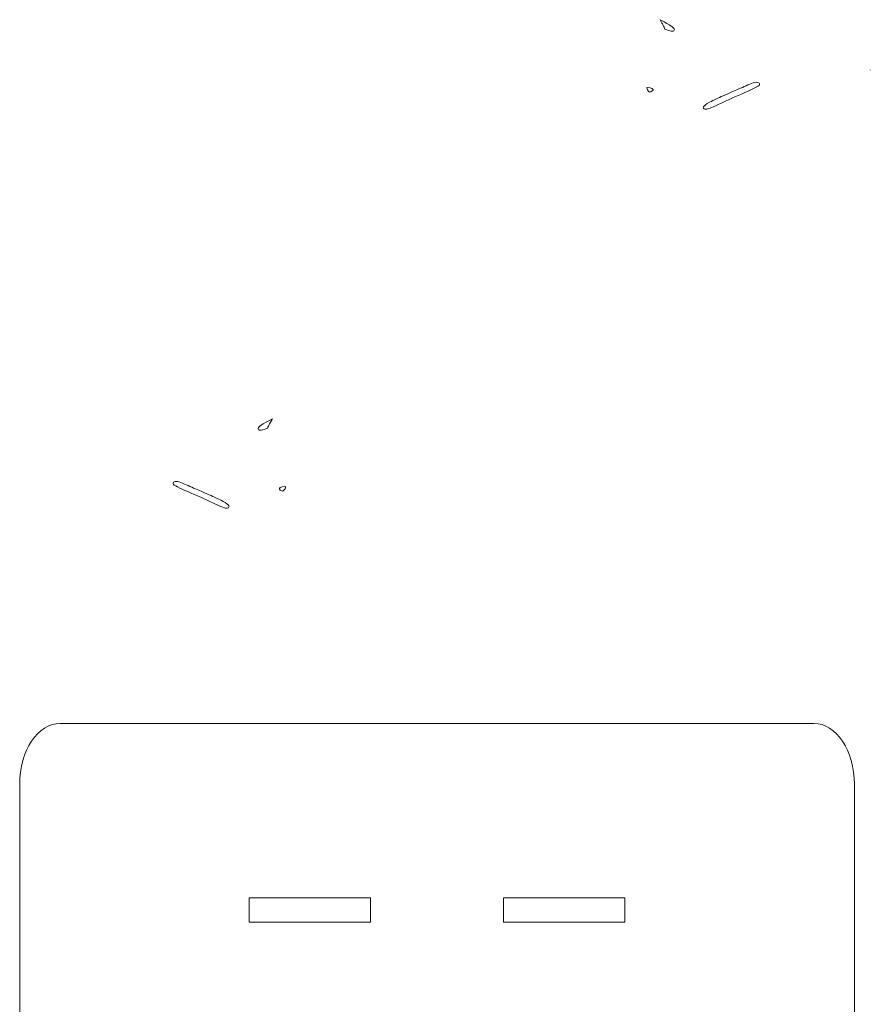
# Model space of a CAD drawing. Header units: millimetres. Extents: x -285 to 176, y -252 to 158.
# Tile 256 of 256: x 71 to 176, y 14 to 136. Entities that reach past the tile are written whole.
import ezdxf

# ---------------------------------------------------------------- set-up
doc = ezdxf.new("R2010")
doc.units = ezdxf.units.MM
doc.header["$MEASUREMENT"] = 0
doc.layers.add('Layer 1', color=7, linetype='Continuous')

msp = doc.modelspace()

# ---------------------------------------------------------------- linework, layer by layer
at = {"layer": 'Layer 1', "color": 3, "lineweight": 9}
for points, knots in [([(150.1862, 134.3746), (150.1862, 134.3746), (150.4331, 134.2758), (150.4331, 134.2758), (150.4331, 134.2758), (150.4331, 134.2758), (150.6488, 134.2034), (150.6488, 134.2034), (150.6488, 134.2034), (150.6488, 134.2034), (150.8378, 134.1529), (150.8378, 134.1529), (150.8378, 134.1529), (150.8378, 134.1529), (150.9994, 134.1246), (150.9994, 134.1246), (150.9994, 134.1246), (150.9994, 134.1246), (151.133, 134.1184), (151.133, 134.1184), (151.133, 134.1184), (151.133, 134.1184), (151.238, 134.1345), (151.238, 134.1345), (151.238, 134.1345), (151.238, 134.1345), (151.3138, 134.1731), (151.3138, 134.1731), (151.3138, 134.1731), (151.3138, 134.1731), (151.3597, 134.2343), (151.3597, 134.2343), (151.3597, 134.2343), (151.3597, 134.2343), (151.3751, 134.3182), (151.3751, 134.3182), (151.3751, 134.3182), (151.3751, 134.3182), (151.3616, 134.3868), (151.3616, 134.3868), (151.3616, 134.3868), (151.3616, 134.3868), (151.3176, 134.4627), (151.3176, 134.4627), (151.3176, 134.4627), (151.3176, 134.4627), (151.2382, 134.5491), (151.2382, 134.5491), (151.2382, 134.5491), (151.2382, 134.5491), (151.1185, 134.6493), (151.1185, 134.6493), (151.1185, 134.6493), (151.1185, 134.6493), (150.9534, 134.7665), (150.9534, 134.7665), (150.9534, 134.7665), (150.9534, 134.7665), (150.7381, 134.904), (150.7381, 134.904), (150.7381, 134.904), (150.7381, 134.904), (150.4676, 135.0651), (150.4676, 135.0651), (150.4676, 135.0651), (150.4676, 135.0651), (150.1368, 135.253), (150.1368, 135.253), (150.1368, 135.253), (150.1368, 135.253), (149.6111, 135.5352), (149.6111, 135.5352), (149.6111, 135.5352), (149.6111, 135.5352), (149.7029, 135.3483), (149.7029, 135.3483), (149.7029, 135.3483), (149.7649, 135.2339), (149.8296, 135.1209), (149.8969, 135.0096), (149.8969, 135.0096), (150.0047, 134.8449), (150.0934, 134.6686), (150.1615, 134.4839), (150.1615, 134.4839), (150.1615, 134.4839), (150.1862, 134.3746), (150.1862, 134.3746)], [0, 0, 0, 0, 0.04347826, 0.04347826, 0.04347826, 0.04347826, 0.08695652, 0.08695652, 0.08695652, 0.08695652, 0.13043478, 0.13043478, 0.13043478, 0.13043478, 0.17391304, 0.17391304, 0.17391304, 0.17391304, 0.2173913, 0.2173913, 0.2173913, 0.2173913, 0.26086957, 0.26086957, 0.26086957, 0.26086957, 0.30434783, 0.30434783, 0.30434783, 0.30434783, 0.34782609, 0.34782609, 0.34782609, 0.34782609, 0.39130435, 0.39130435, 0.39130435, 0.39130435, 0.43478261, 0.43478261, 0.43478261, 0.43478261, 0.47826087, 0.47826087, 0.47826087, 0.47826087, 0.52173913, 0.52173913, 0.52173913, 0.52173913, 0.56521739, 0.56521739, 0.56521739, 0.56521739, 0.60869565, 0.60869565, 0.60869565, 0.60869565, 0.65217391, 0.65217391, 0.65217391, 0.65217391, 0.69565217, 0.69565217, 0.69565217, 0.69565217, 0.73913043, 0.73913043, 0.73913043, 0.73913043, 0.7826087, 0.7826087, 0.7826087, 0.7826087, 0.82608696, 0.82608696, 0.82608696, 0.82608696, 0.86956522, 0.86956522, 0.86956522, 0.86956522, 0.91304348, 0.91304348, 0.91304348, 0.91304348, 1, 1, 1, 1]), ([(175.5543, 129.3158), (175.5543, 129.3158), (175.5543, 129.3334), (175.5543, 129.3334), (175.5543, 129.3334), (175.5543, 129.3334), (175.5579, 129.3228), (175.5579, 129.3228), (175.5579, 129.3228), (175.5579, 129.3228), (175.5543, 129.3158), (175.5543, 129.3158)], [0, 0, 0, 0, 0.25, 0.25, 0.25, 0.25, 0.5, 0.5, 0.5, 0.5, 1, 1, 1, 1]), ([(155.1885, 124.4792), (155.1885, 124.4792), (155.2656, 124.4791), (155.2656, 124.4791), (155.2656, 124.4791), (155.2656, 124.4791), (155.3943, 124.5063), (155.3943, 124.5063), (155.3943, 124.5063), (155.3943, 124.5063), (155.5677, 124.5584), (155.5677, 124.5584), (155.5677, 124.5584), (155.5677, 124.5584), (155.779, 124.6327), (155.779, 124.6327), (155.779, 124.6327), (155.779, 124.6327), (156.2874, 124.8384), (156.2874, 124.8384), (156.2874, 124.8384), (156.2874, 124.8384), (156.8642, 125.1036), (156.8642, 125.1036), (156.8642, 125.1036), (157.9167, 125.6093), (158.9825, 126.0869), (160.0604, 126.5359), (160.0604, 126.5359), (160.0604, 126.5359), (160.4157, 126.6885), (160.4157, 126.6885), (160.4157, 126.6885), (160.4157, 126.6885), (160.7491, 126.8396), (160.7491, 126.8396), (160.7491, 126.8396), (160.7491, 126.8396), (161.0532, 126.985), (161.0532, 126.985), (161.0532, 126.985), (161.0532, 126.985), (161.3207, 127.1211), (161.3207, 127.1211), (161.3207, 127.1211), (161.3207, 127.1211), (161.5442, 127.2437), (161.5442, 127.2437), (161.5442, 127.2437), (161.5442, 127.2437), (161.7163, 127.349), (161.7163, 127.349), (161.7163, 127.349), (161.7163, 127.349), (161.8298, 127.433), (161.8298, 127.433), (161.8298, 127.433), (161.8298, 127.433), (161.8771, 127.4919), (161.8771, 127.4919), (161.8771, 127.4919), (161.8771, 127.4919), (161.8801, 127.602), (161.8801, 127.602), (161.8801, 127.602), (161.8801, 127.602), (161.8328, 127.6903), (161.8328, 127.6903), (161.8328, 127.6903), (161.8328, 127.6903), (161.7428, 127.7554), (161.7428, 127.7554), (161.7428, 127.7554), (161.7428, 127.7554), (161.6175, 127.7957), (161.6175, 127.7957), (161.6175, 127.7957), (161.6175, 127.7957), (161.4642, 127.8098), (161.4642, 127.8098), (161.4642, 127.8098), (161.4642, 127.8098), (161.2904, 127.796), (161.2904, 127.796), (161.2904, 127.796), (161.2904, 127.796), (161.1034, 127.7529), (161.1034, 127.7529), (161.1034, 127.7529), (161.1034, 127.7529), (160.9106, 127.6789), (160.9106, 127.6789), (160.9106, 127.6789), (160.3116, 127.4085), (159.7095, 127.1451), (159.1043, 126.8887), (159.1043, 126.8887), (159.1043, 126.8887), (158.6959, 126.7117), (158.6959, 126.7117), (158.6959, 126.7117), (158.6959, 126.7117), (158.3249, 126.5507), (158.3249, 126.5507), (158.3249, 126.5507), (158.3249, 126.5507), (157.989, 126.4043), (157.989, 126.4043), (157.989, 126.4043), (157.989, 126.4043), (157.6856, 126.2716), (157.6856, 126.2716), (157.6856, 126.2716), (157.6856, 126.2716), (157.4124, 126.1515), (157.4124, 126.1515), (157.4124, 126.1515), (157.4124, 126.1515), (157.1671, 126.0427), (157.1671, 126.0427), (157.1671, 126.0427), (157.1671, 126.0427), (156.9471, 125.9443), (156.9471, 125.9443), (156.9471, 125.9443), (156.9471, 125.9443), (156.75, 125.855), (156.75, 125.855), (156.75, 125.855), (156.75, 125.855), (156.4152, 125.6998), (156.4152, 125.6998), (156.4152, 125.6998), (156.4152, 125.6998), (156.1432, 125.5681), (156.1432, 125.5681), (156.1432, 125.5681), (156.1432, 125.5681), (155.9148, 125.4511), (155.9148, 125.4511), (155.9148, 125.4511), (155.9148, 125.4511), (155.7106, 125.34), (155.7106, 125.34), (155.7106, 125.34), (155.7106, 125.34), (155.4432, 125.182), (155.4432, 125.182), (155.4432, 125.182), (155.4432, 125.182), (155.2337, 125.0388), (155.2337, 125.0388), (155.2337, 125.0388), (155.2337, 125.0388), (155.0819, 124.9101), (155.0819, 124.9101), (155.0819, 124.9101), (155.0819, 124.9101), (154.9879, 124.7958), (154.9879, 124.7958), (154.9879, 124.7958), (154.9879, 124.7958), (154.9516, 124.6958), (154.9516, 124.6958), (154.9516, 124.6958), (154.9516, 124.6958), (154.9729, 124.6097), (154.9729, 124.6097), (154.9729, 124.6097), (154.9729, 124.6097), (155.0519, 124.5376), (155.0519, 124.5376), (155.0519, 124.5376), (155.0519, 124.5376), (155.1885, 124.4792), (155.1885, 124.4792)], [0, 0, 0, 0, 0.02222222, 0.02222222, 0.02222222, 0.02222222, 0.04444444, 0.04444444, 0.04444444, 0.04444444, 0.06666667, 0.06666667, 0.06666667, 0.06666667, 0.08888889, 0.08888889, 0.08888889, 0.08888889, 0.11111111, 0.11111111, 0.11111111, 0.11111111, 0.13333333, 0.13333333, 0.13333333, 0.13333333, 0.15555556, 0.15555556, 0.15555556, 0.15555556, 0.17777778, 0.17777778, 0.17777778, 0.17777778, 0.2, 0.2, 0.2, 0.2, 0.22222222, 0.22222222, 0.22222222, 0.22222222, 0.24444444, 0.24444444, 0.24444444, 0.24444444, 0.26666667, 0.26666667, 0.26666667, 0.26666667, 0.28888889, 0.28888889, 0.28888889, 0.28888889, 0.31111111, 0.31111111, 0.31111111, 0.31111111, 0.33333333, 0.33333333, 0.33333333, 0.33333333, 0.35555556, 0.35555556, 0.35555556, 0.35555556, 0.37777778, 0.37777778, 0.37777778, 0.37777778, 0.4, 0.4, 0.4, 0.4, 0.42222222, 0.42222222, 0.42222222, 0.42222222, 0.44444444, 0.44444444, 0.44444444, 0.44444444, 0.46666667, 0.46666667, 0.46666667, 0.46666667, 0.48888889, 0.48888889, 0.48888889, 0.48888889, 0.51111111, 0.51111111, 0.51111111, 0.51111111, 0.53333333, 0.53333333, 0.53333333, 0.53333333, 0.55555556, 0.55555556, 0.55555556, 0.55555556, 0.57777778, 0.57777778, 0.57777778, 0.57777778, 0.6, 0.6, 0.6, 0.6, 0.62222222, 0.62222222, 0.62222222, 0.62222222, 0.64444444, 0.64444444, 0.64444444, 0.64444444, 0.66666667, 0.66666667, 0.66666667, 0.66666667, 0.68888889, 0.68888889, 0.68888889, 0.68888889, 0.71111111, 0.71111111, 0.71111111, 0.71111111, 0.73333333, 0.73333333, 0.73333333, 0.73333333, 0.75555556, 0.75555556, 0.75555556, 0.75555556, 0.77777778, 0.77777778, 0.77777778, 0.77777778, 0.8, 0.8, 0.8, 0.8, 0.82222222, 0.82222222, 0.82222222, 0.82222222, 0.84444444, 0.84444444, 0.84444444, 0.84444444, 0.86666667, 0.86666667, 0.86666667, 0.86666667, 0.88888889, 0.88888889, 0.88888889, 0.88888889, 0.91111111, 0.91111111, 0.91111111, 0.91111111, 0.93333333, 0.93333333, 0.93333333, 0.93333333, 0.95555556, 0.95555556, 0.95555556, 0.95555556, 1, 1, 1, 1]), ([(148.3341, 126.61), (148.3341, 126.61), (148.4822, 126.6523), (148.4822, 126.6523), (148.4822, 126.6523), (148.4822, 126.6523), (148.6544, 126.7379), (148.6544, 126.7379), (148.6544, 126.7379), (148.6544, 126.7379), (148.7433, 126.8344), (148.7433, 126.8344), (148.7433, 126.8344), (148.7433, 126.8344), (148.7422, 126.9396), (148.7422, 126.9396), (148.7422, 126.9396), (148.7422, 126.9396), (148.6445, 127.0509), (148.6445, 127.0509), (148.6445, 127.0509), (148.5733, 127.0965), (148.4923, 127.1243), (148.4081, 127.1321), (148.4081, 127.1321), (148.4081, 127.1321), (148.006, 127.1744), (148.006, 127.1744), (148.006, 127.1744), (148.006, 127.1744), (147.9989, 127.1427), (147.9989, 127.1427), (147.9989, 127.1427), (147.9989, 127.1427), (148.0068, 127.0083), (148.0068, 127.0083), (148.0068, 127.0083), (148.0068, 127.0083), (148.0567, 126.8803), (148.0567, 126.8803), (148.0567, 126.8803), (148.0567, 126.8803), (148.1483, 126.7582), (148.1483, 126.7582), (148.1483, 126.7582), (148.1483, 126.7582), (148.2812, 126.6417), (148.2812, 126.6417), (148.2812, 126.6417), (148.2812, 126.6417), (148.3341, 126.61), (148.3341, 126.61)], [0, 0, 0, 0, 0.07142857, 0.07142857, 0.07142857, 0.07142857, 0.14285714, 0.14285714, 0.14285714, 0.14285714, 0.21428571, 0.21428571, 0.21428571, 0.21428571, 0.28571429, 0.28571429, 0.28571429, 0.28571429, 0.35714286, 0.35714286, 0.35714286, 0.35714286, 0.42857143, 0.42857143, 0.42857143, 0.42857143, 0.5, 0.5, 0.5, 0.5, 0.57142857, 0.57142857, 0.57142857, 0.57142857, 0.64285714, 0.64285714, 0.64285714, 0.64285714, 0.71428571, 0.71428571, 0.71428571, 0.71428571, 0.78571429, 0.78571429, 0.78571429, 0.78571429, 0.85714286, 0.85714286, 0.85714286, 0.85714286, 1, 1, 1, 1]), ([(101.2029, 85.141), (101.2029, 85.141), (100.9595, 85.0422), (100.9595, 85.0422), (100.9595, 85.0422), (100.9595, 85.0422), (100.7438, 84.9698), (100.7438, 84.9698), (100.7438, 84.9698), (100.7438, 84.9698), (100.5549, 84.9193), (100.5549, 84.9193), (100.5549, 84.9193), (100.5549, 84.9193), (100.3933, 84.891), (100.3933, 84.891), (100.3933, 84.891), (100.3933, 84.891), (100.2597, 84.8848), (100.2597, 84.8848), (100.2597, 84.8848), (100.2597, 84.8848), (100.1547, 84.9009), (100.1547, 84.9009), (100.1547, 84.9009), (100.1547, 84.9009), (100.0789, 84.9395), (100.0789, 84.9395), (100.0789, 84.9395), (100.0789, 84.9395), (100.033, 85.0007), (100.033, 85.0007), (100.033, 85.0007), (100.033, 85.0007), (100.0176, 85.0846), (100.0176, 85.0846), (100.0176, 85.0846), (100.0176, 85.0846), (100.031, 85.1532), (100.031, 85.1532), (100.031, 85.1532), (100.031, 85.1532), (100.0746, 85.2291), (100.0746, 85.2291), (100.0746, 85.2291), (100.0746, 85.2291), (100.1536, 85.3155), (100.1536, 85.3155), (100.1536, 85.3155), (100.1536, 85.3155), (100.2729, 85.4157), (100.2729, 85.4157), (100.2729, 85.4157), (100.2729, 85.4157), (100.4377, 85.5329), (100.4377, 85.5329), (100.4377, 85.5329), (100.4377, 85.5329), (100.6531, 85.6704), (100.6531, 85.6704), (100.6531, 85.6704), (100.6531, 85.6704), (100.9241, 85.8315), (100.9241, 85.8315), (100.9241, 85.8315), (100.9241, 85.8315), (101.2558, 86.0194), (101.2558, 86.0194), (101.2558, 86.0194), (101.2558, 86.0194), (101.7815, 86.3016), (101.7815, 86.3016), (101.7815, 86.3016), (101.7815, 86.3016), (101.6898, 86.1146), (101.6898, 86.1146), (101.6898, 86.1146), (101.6898, 86.1146), (101.4957, 85.776), (101.4957, 85.776), (101.4957, 85.776), (101.3886, 85.6104), (101.2988, 85.4343), (101.2276, 85.2503), (101.2276, 85.2503), (101.2276, 85.2503), (101.2029, 85.141), (101.2029, 85.141)], [0, 0, 0, 0, 0.04347826, 0.04347826, 0.04347826, 0.04347826, 0.08695652, 0.08695652, 0.08695652, 0.08695652, 0.13043478, 0.13043478, 0.13043478, 0.13043478, 0.17391304, 0.17391304, 0.17391304, 0.17391304, 0.2173913, 0.2173913, 0.2173913, 0.2173913, 0.26086957, 0.26086957, 0.26086957, 0.26086957, 0.30434783, 0.30434783, 0.30434783, 0.30434783, 0.34782609, 0.34782609, 0.34782609, 0.34782609, 0.39130435, 0.39130435, 0.39130435, 0.39130435, 0.43478261, 0.43478261, 0.43478261, 0.43478261, 0.47826087, 0.47826087, 0.47826087, 0.47826087, 0.52173913, 0.52173913, 0.52173913, 0.52173913, 0.56521739, 0.56521739, 0.56521739, 0.56521739, 0.60869565, 0.60869565, 0.60869565, 0.60869565, 0.65217391, 0.65217391, 0.65217391, 0.65217391, 0.69565217, 0.69565217, 0.69565217, 0.69565217, 0.73913043, 0.73913043, 0.73913043, 0.73913043, 0.7826087, 0.7826087, 0.7826087, 0.7826087, 0.82608696, 0.82608696, 0.82608696, 0.82608696, 0.86956522, 0.86956522, 0.86956522, 0.86956522, 0.91304348, 0.91304348, 0.91304348, 0.91304348, 1, 1, 1, 1]), ([(96.2041, 75.2455), (96.2041, 75.2455), (96.1261, 75.2455), (96.1261, 75.2455), (96.1261, 75.2455), (96.1261, 75.2455), (95.9969, 75.2726), (95.9969, 75.2726), (95.9969, 75.2726), (95.9969, 75.2726), (95.8234, 75.3245), (95.8234, 75.3245), (95.8234, 75.3245), (95.8234, 75.3245), (95.6124, 75.3986), (95.6124, 75.3986), (95.6124, 75.3986), (95.6124, 75.3986), (95.1048, 75.6033), (95.1048, 75.6033), (95.1048, 75.6033), (95.1048, 75.6033), (94.5284, 75.8665), (94.5284, 75.8665), (94.5284, 75.8665), (93.4765, 76.3746), (92.4107, 76.8533), (91.3322, 77.3022), (91.3322, 77.3022), (91.3322, 77.3022), (90.9768, 77.4549), (90.9768, 77.4549), (90.9768, 77.4549), (90.9768, 77.4549), (90.6431, 77.6059), (90.6431, 77.6059), (90.6431, 77.6059), (90.6431, 77.6059), (90.3385, 77.7514), (90.3385, 77.7514), (90.3385, 77.7514), (90.3385, 77.7514), (90.0707, 77.8874), (90.0707, 77.8874), (90.0707, 77.8874), (90.0707, 77.8874), (89.8469, 78.01), (89.8469, 78.01), (89.8469, 78.01), (89.8469, 78.01), (89.6748, 78.1153), (89.6748, 78.1153), (89.6748, 78.1153), (89.6748, 78.1153), (89.5618, 78.1994), (89.5618, 78.1994), (89.5618, 78.1994), (89.5618, 78.1994), (89.5154, 78.2583), (89.5154, 78.2583), (89.5154, 78.2583), (89.5154, 78.2583), (89.5126, 78.3682), (89.5126, 78.3682), (89.5126, 78.3682), (89.5126, 78.3682), (89.5598, 78.4562), (89.5598, 78.4562), (89.5598, 78.4562), (89.5598, 78.4562), (89.6497, 78.5208), (89.6497, 78.5208), (89.6497, 78.5208), (89.6497, 78.5208), (89.7748, 78.5608), (89.7748, 78.5608), (89.7748, 78.5608), (89.7748, 78.5608), (89.9276, 78.5746), (89.9276, 78.5746), (89.9276, 78.5746), (89.9276, 78.5746), (90.1009, 78.5609), (90.1009, 78.5609), (90.1009, 78.5609), (90.1009, 78.5609), (90.287, 78.5182), (90.287, 78.5182), (90.287, 78.5182), (90.287, 78.5182), (90.4785, 78.4452), (90.4785, 78.4452), (90.4785, 78.4452), (91.0778, 78.1754), (91.6799, 77.912), (92.2847, 77.655), (92.2847, 77.655), (92.2847, 77.655), (92.6938, 77.4781), (92.6938, 77.4781), (92.6938, 77.4781), (92.6938, 77.4781), (93.0654, 77.317), (93.0654, 77.317), (93.0654, 77.317), (93.0654, 77.317), (93.4018, 77.1707), (93.4018, 77.1707), (93.4018, 77.1707), (93.4018, 77.1707), (93.7056, 77.038), (93.7056, 77.038), (93.7056, 77.038), (93.7056, 77.038), (93.9791, 76.9178), (93.9791, 76.9178), (93.9791, 76.9178), (93.9791, 76.9178), (94.2248, 76.8091), (94.2248, 76.8091), (94.2248, 76.8091), (94.2248, 76.8091), (94.445, 76.7106), (94.445, 76.7106), (94.445, 76.7106), (94.445, 76.7106), (94.6422, 76.6214), (94.6422, 76.6214), (94.6422, 76.6214), (94.6422, 76.6214), (94.9773, 76.4661), (94.9773, 76.4661), (94.9773, 76.4661), (94.9773, 76.4661), (95.2494, 76.3344), (95.2494, 76.3344), (95.2494, 76.3344), (95.2494, 76.3344), (95.4779, 76.2175), (95.4779, 76.2175), (95.4779, 76.2175), (95.4779, 76.2175), (95.682, 76.1064), (95.682, 76.1064), (95.682, 76.1064), (95.682, 76.1064), (95.9493, 75.9484), (95.9493, 75.9484), (95.9493, 75.9484), (95.9493, 75.9484), (96.1585, 75.8052), (96.1585, 75.8052), (96.1585, 75.8052), (96.1585, 75.8052), (96.3098, 75.6765), (96.3098, 75.6765), (96.3098, 75.6765), (96.3098, 75.6765), (96.4035, 75.5622), (96.4035, 75.5622), (96.4035, 75.5622), (96.4035, 75.5622), (96.4396, 75.4621), (96.4396, 75.4621), (96.4396, 75.4621), (96.4396, 75.4621), (96.4182, 75.3761), (96.4182, 75.3761), (96.4182, 75.3761), (96.4182, 75.3761), (96.3397, 75.304), (96.3397, 75.304), (96.3397, 75.304), (96.3397, 75.304), (96.2041, 75.2455), (96.2041, 75.2455)], [0, 0, 0, 0, 0.02222222, 0.02222222, 0.02222222, 0.02222222, 0.04444444, 0.04444444, 0.04444444, 0.04444444, 0.06666667, 0.06666667, 0.06666667, 0.06666667, 0.08888889, 0.08888889, 0.08888889, 0.08888889, 0.11111111, 0.11111111, 0.11111111, 0.11111111, 0.13333333, 0.13333333, 0.13333333, 0.13333333, 0.15555556, 0.15555556, 0.15555556, 0.15555556, 0.17777778, 0.17777778, 0.17777778, 0.17777778, 0.2, 0.2, 0.2, 0.2, 0.22222222, 0.22222222, 0.22222222, 0.22222222, 0.24444444, 0.24444444, 0.24444444, 0.24444444, 0.26666667, 0.26666667, 0.26666667, 0.26666667, 0.28888889, 0.28888889, 0.28888889, 0.28888889, 0.31111111, 0.31111111, 0.31111111, 0.31111111, 0.33333333, 0.33333333, 0.33333333, 0.33333333, 0.35555556, 0.35555556, 0.35555556, 0.35555556, 0.37777778, 0.37777778, 0.37777778, 0.37777778, 0.4, 0.4, 0.4, 0.4, 0.42222222, 0.42222222, 0.42222222, 0.42222222, 0.44444444, 0.44444444, 0.44444444, 0.44444444, 0.46666667, 0.46666667, 0.46666667, 0.46666667, 0.48888889, 0.48888889, 0.48888889, 0.48888889, 0.51111111, 0.51111111, 0.51111111, 0.51111111, 0.53333333, 0.53333333, 0.53333333, 0.53333333, 0.55555556, 0.55555556, 0.55555556, 0.55555556, 0.57777778, 0.57777778, 0.57777778, 0.57777778, 0.6, 0.6, 0.6, 0.6, 0.62222222, 0.62222222, 0.62222222, 0.62222222, 0.64444444, 0.64444444, 0.64444444, 0.64444444, 0.66666667, 0.66666667, 0.66666667, 0.66666667, 0.68888889, 0.68888889, 0.68888889, 0.68888889, 0.71111111, 0.71111111, 0.71111111, 0.71111111, 0.73333333, 0.73333333, 0.73333333, 0.73333333, 0.75555556, 0.75555556, 0.75555556, 0.75555556, 0.77777778, 0.77777778, 0.77777778, 0.77777778, 0.8, 0.8, 0.8, 0.8, 0.82222222, 0.82222222, 0.82222222, 0.82222222, 0.84444444, 0.84444444, 0.84444444, 0.84444444, 0.86666667, 0.86666667, 0.86666667, 0.86666667, 0.88888889, 0.88888889, 0.88888889, 0.88888889, 0.91111111, 0.91111111, 0.91111111, 0.91111111, 0.93333333, 0.93333333, 0.93333333, 0.93333333, 0.95555556, 0.95555556, 0.95555556, 0.95555556, 1, 1, 1, 1]), ([(103.0586, 77.3728), (103.0586, 77.3728), (102.9069, 77.4187), (102.9069, 77.4187), (102.9069, 77.4187), (102.9069, 77.4187), (102.7363, 77.5043), (102.7363, 77.5043), (102.7363, 77.5043), (102.7363, 77.5043), (102.6477, 77.6008), (102.6477, 77.6008), (102.6477, 77.6008), (102.6477, 77.6008), (102.649, 77.7059), (102.649, 77.7059), (102.649, 77.7059), (102.649, 77.7059), (102.7482, 77.8173), (102.7482, 77.8173), (102.7482, 77.8173), (102.8192, 77.8605), (102.8986, 77.8881), (102.981, 77.8985), (102.981, 77.8985), (102.981, 77.8985), (103.3867, 77.9408), (103.3867, 77.9408), (103.3867, 77.9408), (103.3867, 77.9408), (103.3938, 77.9091), (103.3938, 77.9091), (103.3938, 77.9091), (103.3938, 77.9091), (103.3844, 77.7742), (103.3844, 77.7742), (103.3844, 77.7742), (103.3844, 77.7742), (103.3343, 77.6454), (103.3343, 77.6454), (103.3343, 77.6454), (103.3343, 77.6454), (103.2425, 77.5231), (103.2425, 77.5231), (103.2425, 77.5231), (103.2425, 77.5231), (103.108, 77.4081), (103.108, 77.4081), (103.108, 77.4081), (103.108, 77.4081), (103.0586, 77.3728), (103.0586, 77.3728)], [0, 0, 0, 0, 0.07142857, 0.07142857, 0.07142857, 0.07142857, 0.14285714, 0.14285714, 0.14285714, 0.14285714, 0.21428571, 0.21428571, 0.21428571, 0.21428571, 0.28571429, 0.28571429, 0.28571429, 0.28571429, 0.35714286, 0.35714286, 0.35714286, 0.35714286, 0.42857143, 0.42857143, 0.42857143, 0.42857143, 0.5, 0.5, 0.5, 0.5, 0.57142857, 0.57142857, 0.57142857, 0.57142857, 0.64285714, 0.64285714, 0.64285714, 0.64285714, 0.71428571, 0.71428571, 0.71428571, 0.71428571, 0.78571429, 0.78571429, 0.78571429, 0.78571429, 0.85714286, 0.85714286, 0.85714286, 0.85714286, 1, 1, 1, 1])]:
    msp.add_open_spline(points, degree=3, knots=knots, dxfattribs=at)
at = {"layer": 'Layer 1', "color": 1, "lineweight": 9}
for points, knots in [([(70.5924, -98.7655), (70.5924, -98.7655), (70.6183, -99.5336), (70.6183, -99.5336), (70.6183, -99.5336), (70.6183, -99.5336), (70.6942, -100.2798), (70.6942, -100.2798), (70.6942, -100.2798), (70.6942, -100.2798), (70.8177, -101.0001), (70.8177, -101.0001), (70.8177, -101.0001), (70.8177, -101.0001), (70.9861, -101.6909), (70.9861, -101.6909), (70.9861, -101.6909), (70.9861, -101.6909), (71.197, -102.3482), (71.197, -102.3482), (71.197, -102.3482), (71.197, -102.3482), (71.4478, -102.9684), (71.4478, -102.9684), (71.4478, -102.9684), (71.4478, -102.9684), (71.736, -103.5475), (71.736, -103.5475), (71.736, -103.5475), (71.736, -103.5475), (72.0591, -104.0818), (72.0591, -104.0818), (72.0591, -104.0818), (72.0591, -104.0818), (72.4145, -104.5675), (72.4145, -104.5675), (72.4145, -104.5675), (72.4145, -104.5675), (72.7997, -105.0008), (72.7997, -105.0008), (72.7997, -105.0008), (72.7997, -105.0008), (73.2122, -105.3779), (73.2122, -105.3779), (73.2122, -105.3779), (73.2122, -105.3779), (73.6494, -105.6949), (73.6494, -105.6949), (73.6494, -105.6949), (73.6494, -105.6949), (74.1088, -105.9481), (74.1088, -105.9481), (74.1088, -105.9481), (74.1088, -105.9481), (74.5878, -106.1337), (74.5878, -106.1337), (74.5878, -106.1337), (74.5878, -106.1337), (75.084, -106.2478), (75.084, -106.2478), (75.084, -106.2478), (75.084, -106.2478), (75.5948, -106.2867), (75.5948, -106.2867), (75.5948, -106.2867), (75.5948, -106.2867), (168.5941, -106.2867), (168.5941, -106.2867), (168.5941, -106.2867), (168.5941, -106.2867), (169.1049, -106.2478), (169.1049, -106.2478), (169.1049, -106.2478), (169.1049, -106.2478), (169.601, -106.1337), (169.601, -106.1337), (169.601, -106.1337), (169.601, -106.1337), (170.0799, -105.9481), (170.0799, -105.9481), (170.0799, -105.9481), (170.0799, -105.9481), (170.539, -105.6949), (170.539, -105.6949), (170.539, -105.6949), (170.539, -105.6949), (170.976, -105.3779), (170.976, -105.3779), (170.976, -105.3779), (170.976, -105.3779), (171.3881, -105.0008), (171.3881, -105.0008), (171.3881, -105.0008), (171.3881, -105.0008), (171.773, -104.5675), (171.773, -104.5675), (171.773, -104.5675), (171.773, -104.5675), (172.1281, -104.0818), (172.1281, -104.0818), (172.1281, -104.0818), (172.1281, -104.0818), (172.4508, -103.5475), (172.4508, -103.5475), (172.4508, -103.5475), (172.4508, -103.5475), (172.7387, -102.9684), (172.7387, -102.9684), (172.7387, -102.9684), (172.7387, -102.9684), (172.9892, -102.3482), (172.9892, -102.3482), (172.9892, -102.3482), (172.9892, -102.3482), (173.1998, -101.6909), (173.1998, -101.6909), (173.1998, -101.6909), (173.1998, -101.6909), (173.368, -101.0001), (173.368, -101.0001), (173.368, -101.0001), (173.368, -101.0001), (173.4913, -100.2798), (173.4913, -100.2798), (173.4913, -100.2798), (173.4913, -100.2798), (173.5671, -99.5336), (173.5671, -99.5336), (173.5671, -99.5336), (173.5671, -99.5336), (173.5929, -98.7655), (173.5929, -98.7655), (173.5929, -98.7655), (173.5929, -98.7655), (173.5929, 41.1884), (173.5929, 41.1884), (173.5929, 41.1884), (173.5929, 41.1884), (173.5671, 41.9572), (173.5671, 41.9572), (173.5671, 41.9572), (173.5671, 41.9572), (173.4913, 42.7038), (173.4913, 42.7038), (173.4913, 42.7038), (173.4913, 42.7038), (173.368, 43.4244), (173.368, 43.4244), (173.368, 43.4244), (173.368, 43.4244), (173.1998, 44.1154), (173.1998, 44.1154), (173.1998, 44.1154), (173.1998, 44.1154), (172.9892, 44.7729), (172.9892, 44.7729), (172.9892, 44.7729), (172.9892, 44.7729), (172.7387, 45.3931), (172.7387, 45.3931), (172.7387, 45.3931), (172.7387, 45.3931), (172.4508, 45.9722), (172.4508, 45.9722), (172.4508, 45.9722), (172.4508, 45.9722), (172.1281, 46.5066), (172.1281, 46.5066), (172.1281, 46.5066), (172.1281, 46.5066), (171.773, 46.9923), (171.773, 46.9923), (171.773, 46.9923), (171.773, 46.9923), (171.3881, 47.4256), (171.3881, 47.4256), (171.3881, 47.4256), (171.3881, 47.4256), (170.976, 47.8027), (170.976, 47.8027), (170.976, 47.8027), (170.976, 47.8027), (170.539, 48.1199), (170.539, 48.1199), (170.539, 48.1199), (170.539, 48.1199), (170.0799, 48.3733), (170.0799, 48.3733), (170.0799, 48.3733), (170.0799, 48.3733), (169.601, 48.5592), (169.601, 48.5592), (169.601, 48.5592), (169.601, 48.5592), (169.1049, 48.6737), (169.1049, 48.6737), (169.1049, 48.6737), (169.1049, 48.6737), (168.5941, 48.7132), (168.5941, 48.7132), (168.5941, 48.7132), (168.5941, 48.7132), (75.5948, 48.7132), (75.5948, 48.7132), (75.5948, 48.7132), (75.5948, 48.7132), (75.084, 48.6743), (75.084, 48.6743), (75.084, 48.6743), (75.084, 48.6743), (74.5878, 48.5602), (74.5878, 48.5602), (74.5878, 48.5602), (74.5878, 48.5602), (74.1088, 48.3746), (74.1088, 48.3746), (74.1088, 48.3746), (74.1088, 48.3746), (73.6494, 48.1214), (73.6494, 48.1214), (73.6494, 48.1214), (73.6494, 48.1214), (73.2122, 47.8043), (73.2122, 47.8043), (73.2122, 47.8043), (73.2122, 47.8043), (72.7997, 47.4272), (72.7997, 47.4272), (72.7997, 47.4272), (72.7997, 47.4272), (72.4145, 46.9938), (72.4145, 46.9938), (72.4145, 46.9938), (72.4145, 46.9938), (72.0591, 46.5079), (72.0591, 46.5079), (72.0591, 46.5079), (72.0591, 46.5079), (71.736, 45.9734), (71.736, 45.9734), (71.736, 45.9734), (71.736, 45.9734), (71.4478, 45.394), (71.4478, 45.394), (71.4478, 45.394), (71.4478, 45.394), (71.197, 44.7736), (71.197, 44.7736), (71.197, 44.7736), (71.197, 44.7736), (70.9861, 44.1159), (70.9861, 44.1159), (70.9861, 44.1159), (70.9861, 44.1159), (70.8177, 43.4247), (70.8177, 43.4247), (70.8177, 43.4247), (70.8177, 43.4247), (70.6942, 42.7039), (70.6942, 42.7039), (70.6942, 42.7039), (70.6942, 42.7039), (70.6183, 41.9572), (70.6183, 41.9572), (70.6183, 41.9572), (70.6183, 41.9572), (70.5924, 41.1884), (70.5924, 41.1884), (70.5924, 41.1884), (70.5924, 41.1884), (70.5924, -98.7655), (70.5924, -98.7655), (70.5924, -98.7655), (70.5924, -98.7655), (70.5924, -98.7655), (70.5924, -98.7655)], [0, 0, 0, 0, 0.01428571, 0.01428571, 0.01428571, 0.01428571, 0.02857143, 0.02857143, 0.02857143, 0.02857143, 0.04285714, 0.04285714, 0.04285714, 0.04285714, 0.05714286, 0.05714286, 0.05714286, 0.05714286, 0.07142857, 0.07142857, 0.07142857, 0.07142857, 0.08571429, 0.08571429, 0.08571429, 0.08571429, 0.1, 0.1, 0.1, 0.1, 0.11428571, 0.11428571, 0.11428571, 0.11428571, 0.12857143, 0.12857143, 0.12857143, 0.12857143, 0.14285714, 0.14285714, 0.14285714, 0.14285714, 0.15714286, 0.15714286, 0.15714286, 0.15714286, 0.17142857, 0.17142857, 0.17142857, 0.17142857, 0.18571429, 0.18571429, 0.18571429, 0.18571429, 0.2, 0.2, 0.2, 0.2, 0.21428571, 0.21428571, 0.21428571, 0.21428571, 0.22857143, 0.22857143, 0.22857143, 0.22857143, 0.24285714, 0.24285714, 0.24285714, 0.24285714, 0.25714286, 0.25714286, 0.25714286, 0.25714286, 0.27142857, 0.27142857, 0.27142857, 0.27142857, 0.28571429, 0.28571429, 0.28571429, 0.28571429, 0.3, 0.3, 0.3, 0.3, 0.31428571, 0.31428571, 0.31428571, 0.31428571, 0.32857143, 0.32857143, 0.32857143, 0.32857143, 0.34285714, 0.34285714, 0.34285714, 0.34285714, 0.35714286, 0.35714286, 0.35714286, 0.35714286, 0.37142857, 0.37142857, 0.37142857, 0.37142857, 0.38571429, 0.38571429, 0.38571429, 0.38571429, 0.4, 0.4, 0.4, 0.4, 0.41428571, 0.41428571, 0.41428571, 0.41428571, 0.42857143, 0.42857143, 0.42857143, 0.42857143, 0.44285714, 0.44285714, 0.44285714, 0.44285714, 0.45714286, 0.45714286, 0.45714286, 0.45714286, 0.47142857, 0.47142857, 0.47142857, 0.47142857, 0.48571429, 0.48571429, 0.48571429, 0.48571429, 0.5, 0.5, 0.5, 0.5, 0.51428571, 0.51428571, 0.51428571, 0.51428571, 0.52857143, 0.52857143, 0.52857143, 0.52857143, 0.54285714, 0.54285714, 0.54285714, 0.54285714, 0.55714286, 0.55714286, 0.55714286, 0.55714286, 0.57142857, 0.57142857, 0.57142857, 0.57142857, 0.58571429, 0.58571429, 0.58571429, 0.58571429, 0.6, 0.6, 0.6, 0.6, 0.61428571, 0.61428571, 0.61428571, 0.61428571, 0.62857143, 0.62857143, 0.62857143, 0.62857143, 0.64285714, 0.64285714, 0.64285714, 0.64285714, 0.65714286, 0.65714286, 0.65714286, 0.65714286, 0.67142857, 0.67142857, 0.67142857, 0.67142857, 0.68571429, 0.68571429, 0.68571429, 0.68571429, 0.7, 0.7, 0.7, 0.7, 0.71428571, 0.71428571, 0.71428571, 0.71428571, 0.72857143, 0.72857143, 0.72857143, 0.72857143, 0.74285714, 0.74285714, 0.74285714, 0.74285714, 0.75714286, 0.75714286, 0.75714286, 0.75714286, 0.77142857, 0.77142857, 0.77142857, 0.77142857, 0.78571429, 0.78571429, 0.78571429, 0.78571429, 0.8, 0.8, 0.8, 0.8, 0.81428571, 0.81428571, 0.81428571, 0.81428571, 0.82857143, 0.82857143, 0.82857143, 0.82857143, 0.84285714, 0.84285714, 0.84285714, 0.84285714, 0.85714286, 0.85714286, 0.85714286, 0.85714286, 0.87142857, 0.87142857, 0.87142857, 0.87142857, 0.88571429, 0.88571429, 0.88571429, 0.88571429, 0.9, 0.9, 0.9, 0.9, 0.91428571, 0.91428571, 0.91428571, 0.91428571, 0.92857143, 0.92857143, 0.92857143, 0.92857143, 0.94285714, 0.94285714, 0.94285714, 0.94285714, 0.95714286, 0.95714286, 0.95714286, 0.95714286, 0.97142857, 0.97142857, 0.97142857, 0.97142857, 1, 1, 1, 1]), ([(98.8958, 27.1944), (98.8958, 27.1944), (98.8958, 24.1944), (98.8958, 24.1944), (98.8958, 24.1944), (98.8958, 24.1944), (113.8958, 24.1944), (113.8958, 24.1944), (113.8958, 24.1944), (113.8958, 24.1944), (113.8958, 27.1944), (113.8958, 27.1944), (113.8958, 27.1944), (113.8958, 27.1944), (98.8958, 27.1944), (98.8958, 27.1944)], [0, 0, 0, 0, 0.2, 0.2, 0.2, 0.2, 0.4, 0.4, 0.4, 0.4, 0.6, 0.6, 0.6, 0.6, 1, 1, 1, 1]), ([(130.2825, 27.1944), (130.2825, 27.1944), (130.2825, 24.1944), (130.2825, 24.1944), (130.2825, 24.1944), (130.2825, 24.1944), (145.2825, 24.1944), (145.2825, 24.1944), (145.2825, 24.1944), (145.2825, 24.1944), (145.2825, 27.1944), (145.2825, 27.1944), (145.2825, 27.1944), (145.2825, 27.1944), (130.2825, 27.1944), (130.2825, 27.1944)], [0, 0, 0, 0, 0.2, 0.2, 0.2, 0.2, 0.4, 0.4, 0.4, 0.4, 0.6, 0.6, 0.6, 0.6, 1, 1, 1, 1])]:
    msp.add_open_spline(points, degree=3, knots=knots, dxfattribs=at)

doc.saveas('drawing.dxf')
